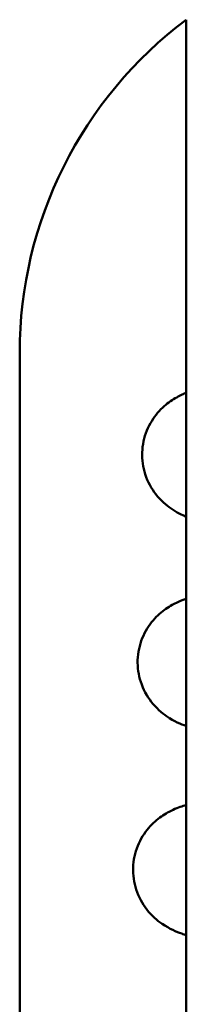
# Model space of a CAD drawing. Header units: inches. Extents: x 0 to 136, y 2 to 86.
# Tile 24 of 37: x 68.412 to 68.912, y 50.042 to 53.001. Entities that reach past the tile are written whole.
import ezdxf

# ---------------------------------------------------------------- set-up
doc = ezdxf.new("R2010")
doc.units = ezdxf.units.IN
doc.header["$LTSCALE"] = 4
doc.header["$MEASUREMENT"] = 0
doc.layers.add('Visible (ANSI)', color=7, linetype='Continuous', lineweight=50)

msp = doc.modelspace()

# ---------------------------------------------------------------- linework, layer by layer
at = {"layer": 'Visible (ANSI)'}
for p, q in [((68.9121, 53.0006), (68.9121, 46.0006)), ((68.4121, 47.0006), (68.4121, 52.0006))]:
    msp.add_line(p, q, dxfattribs=at)
msp.add_arc((69.6621, 52.0006), 1.25, 126.8699, 180, dxfattribs=at)
for points, knots in [([(68.9121, 51.5073), (68.8989, 51.5125), (68.8842, 51.5197), (68.8521, 51.5417), (68.8354, 51.5558), (68.8077, 51.5916), (68.7962, 51.6123), (68.7823, 51.6555), (68.779, 51.6781), (68.7805, 51.7229), (68.7855, 51.7456), (68.8019, 51.7862), (68.8136, 51.8046), (68.8387, 51.8341), (68.8523, 51.8456), (68.8777, 51.8633), (68.8895, 51.8695), (68.9042, 51.8763), (68.9082, 51.878), (68.9121, 51.8795)], [383.170208, 383.170208, 383.170208, 383.170208, 383.46748, 383.46748, 383.707549, 383.707549, 383.916026, 383.916026, 384.106554, 384.106554, 384.300466, 384.300466, 384.494084, 384.494084, 384.685668, 384.685668, 384.888677, 384.888677, 384.971302, 384.971302, 384.971302, 384.971302]), ([(68.9121, 50.8783), (68.9121, 50.8783), (68.9121, 50.8783), (68.8954, 50.8843), (68.8769, 50.8915), (68.8385, 50.9179), (68.8218, 50.932), (68.7941, 50.9677), (68.7826, 50.9884), (68.7687, 51.0316), (68.7654, 51.0542), (68.7669, 51.099), (68.7719, 51.1217), (68.7883, 51.1624), (68.7999, 51.1808), (68.8251, 51.2103), (68.8387, 51.2218), (68.8641, 51.2395), (68.8759, 51.2457), (68.8957, 51.2548), (68.9042, 51.258), (68.9121, 51.2607)], [351.055514, 351.055514, 351.055514, 351.055514, 351.056327, 351.056327, 351.459146, 351.459146, 351.699215, 351.699215, 351.907692, 351.907692, 352.098219, 352.098219, 352.292132, 352.292132, 352.48575, 352.48575, 352.677333, 352.677333, 352.880343, 352.880343, 353.063325, 353.063325, 353.063325, 353.063325]), ([(68.9121, 50.2498), (68.9076, 50.2512), (68.9031, 50.2528), (68.8818, 50.2604), (68.8633, 50.2676), (68.8249, 50.294), (68.8082, 50.3081), (68.7805, 50.3439), (68.7689, 50.3646), (68.755, 50.4078), (68.7518, 50.4304), (68.7533, 50.4752), (68.7582, 50.4979), (68.7747, 50.5385), (68.7863, 50.5569), (68.8115, 50.5864), (68.8251, 50.5979), (68.8504, 50.6156), (68.8623, 50.6218), (68.8876, 50.6335), (68.9002, 50.6377), (68.9121, 50.6412)], [318.935014, 318.935014, 318.935014, 318.935014, 319.047992, 319.047992, 319.450811, 319.450811, 319.69088, 319.69088, 319.899357, 319.899357, 320.089885, 320.089885, 320.283797, 320.283797, 320.477415, 320.477415, 320.668999, 320.668999, 320.872008, 320.872008, 321.162795, 321.162795, 321.162795, 321.162795])]:
    msp.add_open_spline(points, degree=3, knots=knots, dxfattribs=at)

doc.saveas('drawing.dxf')
